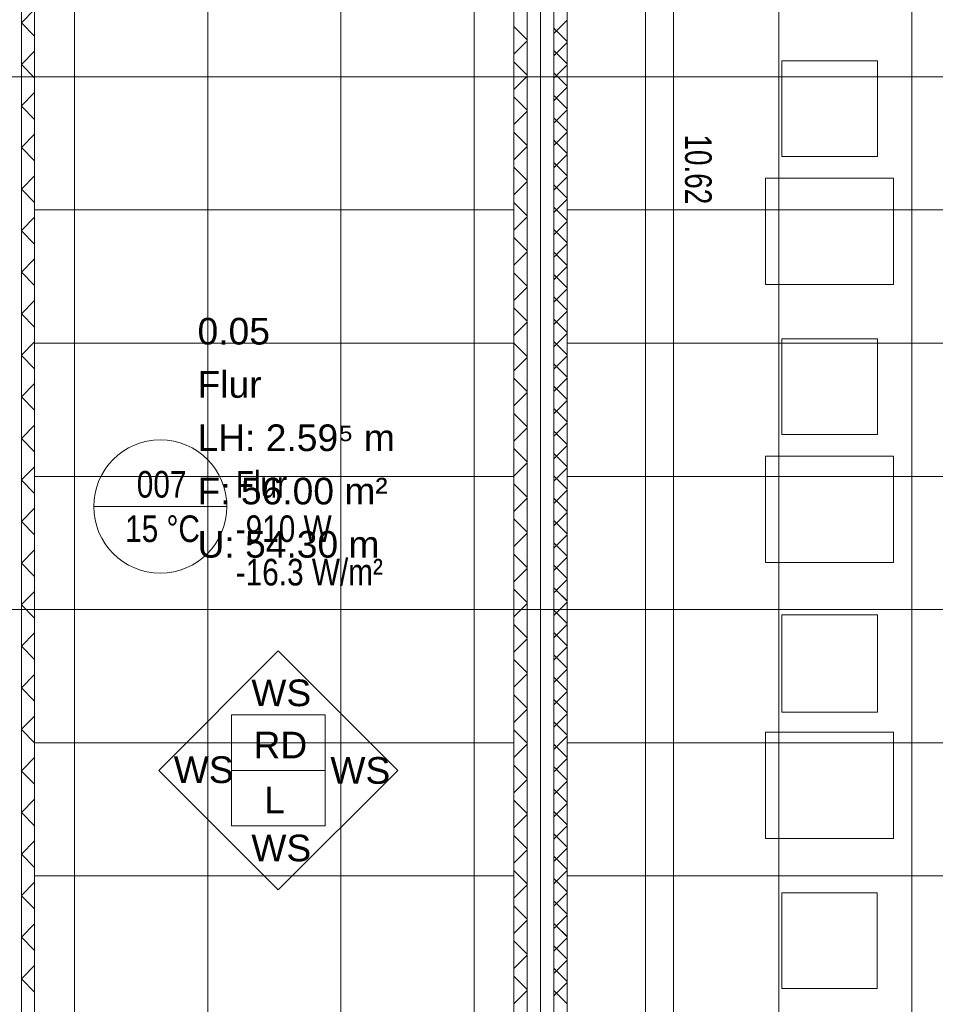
# Model space of a CAD drawing. Extents: x 229 to 926, y 37 to 878.
# Tile 175 of 194: x 504 to 590, y 478 to 571. Entities that reach past the tile are written whole.
import ezdxf
from ezdxf.lldxf.tags import DXFTag

# ---------------------------------------------------------------- set-up
doc = ezdxf.new("R2010")
doc.units = 0
doc.layers.get('0').update_dxf_attribs({"lineweight": 13})
doc.layers.add('A_BI_Innenwand', color=7, linetype='Continuous', lineweight=18, true_color=0x80ff80, plot=False)
doc.layers.add('A_BI_Raum', color=1, linetype='Continuous', lineweight=18, true_color=0xff0000)
for name, color, linetype, lineweight in [('Ausstattung', 7, 'Continuous', 25), ('Axen', 7, 'Continuous', 25), ('Axen-A03ENJ5PI0', 7, 'Continuous', 25), ('Beschriftung', 7, 'Continuous', 25), ('Beschriftung-A03ENJ5NI0', 7, 'Continuous', 25), ('Deckenspiegel', 7, 'Continuous', 25), ('Fullfläche', 7, 'Continuous', 25), ('Fullfläche-A03ENJ5QI0', 7, 'Continuous', 25), ('Maßlinien', 7, 'Continuous', 25), ('Maßlinien-A03ENJ5WI0', 7, 'Continuous', 25), ('Räume', 7, 'Continuous', 25), ('Räume-A03ENJ5RI0', 7, 'Continuous', 25), ('Wände', 7, 'Continuous', 25), ('Wände-A03ENJ5VI0', 7, 'Continuous', 25)]:
    doc.layers.add(name, color=color, linetype=linetype, lineweight=lineweight)
doc.styles.get("Standard").update_dxf_attribs({"font": 'arial.ttf'})
tags = doc.linetypes.add('ALL_S25', pattern=[0.001, 0, -0.001]).pattern_tags.tags
tags[6:7] = [DXFTag(74, 4), DXFTag(75, 0), DXFTag(340, '0'), DXFTag(46, 1.0), DXFTag(50, 0.0), DXFTag(44, 0.0), DXFTag(45, 0.0)]
tags[4:5] = [DXFTag(74, 4), DXFTag(75, 0), DXFTag(340, '0'), DXFTag(46, 1.0), DXFTag(50, 0.0), DXFTag(44, 0.0), DXFTag(45, 0.0)]
tags = doc.linetypes.add('ALL_S25-A03ENJ5XI0', pattern=[0.001, 0, -0.001]).pattern_tags.tags
tags[6:7] = [DXFTag(74, 4), DXFTag(75, 0), DXFTag(340, '0'), DXFTag(46, 1.0), DXFTag(50, 0.0), DXFTag(44, 0.0), DXFTag(45, 0.0)]
tags[4:5] = [DXFTag(74, 4), DXFTag(75, 0), DXFTag(340, '0'), DXFTag(46, 1.0), DXFTag(50, 0.0), DXFTag(44, 0.0), DXFTag(45, 0.0)]

# ---------------------------------------------------------------- blocks, each defined once
blk = doc.blocks.new('Referenz-A03ENJ5LI0', base_point=(255.728, 65.704))
at = {"layer": 'Ausstattung', "color": 0, "lineweight": -2}
for p, q in [((575.478, 557.868), (575.479, 566.842)), ((575.479, 566.842), (584.454, 566.841)), ((584.454, 566.841), (584.453, 557.866)), ((584.453, 557.866), (575.478, 557.868)), ((573.952, 545.845), (573.954, 555.836)), ((573.954, 555.836), (585.977, 555.834)), ((585.977, 555.834), (585.975, 545.843)), ((585.975, 545.843), (573.952, 545.845)), ((575.475, 531.79), (575.476, 540.764)), ((575.476, 540.764), (584.451, 540.763)), ((584.451, 540.763), (584.45, 531.788)), ((584.45, 531.788), (575.475, 531.79)), ((573.949, 519.767), (573.95, 529.758)), ((573.95, 529.758), (585.973, 529.756)), ((585.973, 529.756), (585.972, 519.765)), ((585.972, 519.765), (573.949, 519.767)), ((575.472, 505.712), (575.473, 514.856)), ((575.473, 514.856), (584.448, 514.855)), ((584.448, 514.855), (584.446, 505.71)), ((584.446, 505.71), (575.472, 505.712)), ((573.946, 493.858), (573.947, 503.849)), ((573.947, 503.849), (585.97, 503.847)), ((585.97, 503.847), (585.969, 493.857)), ((585.969, 493.857), (573.946, 493.858)), ((575.468, 479.803), (575.47, 488.778)), ((575.47, 488.778), (584.444, 488.777)), ((584.444, 488.777), (584.443, 479.802)), ((584.443, 479.802), (575.468, 479.803))]:
    blk.add_line(p, q, dxfattribs=at)
at = {"layer": 'Axen', "color": 0, "linetype": 'ALL_S25', "lineweight": -2, "ltscale": 0.13}
for p, q in [((552.834, 66.032), (552.834, 801.546)), ((735.547, 565.346), (301.703, 565.346)), ((735.547, 515.346), (301.693, 515.346))]:
    blk.add_line(p, q, dxfattribs=at)
at = {"layer": 'Beschriftung', "color": 0, "lineweight": -2}
for p, q in [((516.988, 500.261), (528.203, 511.472)), ((528.203, 511.472), (539.415, 500.257)), ((523.801, 500.259), (523.802, 505.459)), ((523.802, 505.459), (532.602, 505.458)), ((532.602, 505.458), (532.601, 500.258)), ((528.2, 489.046), (516.988, 500.261)), ((532.601, 500.258), (523.801, 500.259)), ((523.801, 495.059), (523.801, 500.259)), ((539.415, 500.257), (528.2, 489.046)), ((532.601, 500.258), (532.601, 495.058)), ((532.601, 495.058), (523.801, 495.059))]:
    blk.add_line(p, q, dxfattribs=at)
at = {"layer": 'Fullfläche', "color": 0, "lineweight": -2}
for p, q in [((504.084, 570.409), (505.334, 571.658)), ((504.084, 570.397), (505.334, 569.148)), ((555.334, 570.657), (554.332, 569.656)), ((551.584, 568.803), (550.334, 570.052)), ((554.329, 569.656), (554.083, 569.902)), ((554.329, 569.652), (554.083, 569.405)), ((555.334, 568.651), (554.332, 569.652)), ((551.584, 568.705), (550.334, 567.456)), ((555.334, 568.557), (554.332, 567.556)), ((504.084, 566.509), (505.334, 567.758)), ((554.329, 567.556), (554.083, 567.802)), ((554.329, 567.552), (554.083, 567.305)), ((555.334, 566.551), (554.332, 567.552)), ((504.084, 566.497), (505.334, 565.248)), ((551.584, 565.503), (550.334, 566.752)), ((555.334, 566.457), (554.332, 565.456)), ((554.329, 565.456), (554.083, 565.702)), ((551.584, 565.405), (550.334, 564.156)), ((554.329, 565.452), (554.083, 565.205)), ((555.334, 564.451), (554.332, 565.452)), ((504.084, 562.609), (505.334, 563.858)), ((555.334, 564.357), (554.332, 563.356)), ((551.584, 562.203), (550.334, 563.452)), ((554.329, 563.356), (554.083, 563.602)), ((554.329, 563.352), (554.083, 563.105)), ((555.334, 562.351), (554.332, 563.352)), ((504.084, 562.597), (505.334, 561.348)), ((551.584, 562.105), (550.334, 560.856)), ((555.334, 562.257), (554.332, 561.256)), ((554.33, 561.256), (554.083, 561.502)), ((554.33, 561.252), (554.083, 561.005)), ((555.334, 560.251), (554.332, 561.252)), ((504.084, 558.709), (505.334, 559.958)), ((551.584, 558.903), (550.334, 560.152)), ((555.334, 560.157), (554.332, 559.156)), ((554.33, 559.156), (554.083, 559.402)), ((554.33, 559.152), (554.083, 558.905)), ((555.334, 558.151), (554.332, 559.152)), ((504.084, 558.697), (505.334, 557.449)), ((551.584, 558.805), (550.334, 557.556)), ((554.33, 557.056), (554.083, 557.302)), ((555.334, 558.057), (554.332, 557.056)), ((551.584, 555.603), (550.334, 556.852)), ((554.33, 557.052), (554.083, 556.805)), ((555.334, 556.051), (554.332, 557.052)), ((504.084, 554.809), (505.334, 556.058)), ((551.584, 555.505), (550.334, 554.256)), ((555.334, 555.957), (554.332, 554.956)), ((504.084, 554.797), (505.334, 553.549)), ((554.33, 554.956), (554.083, 555.202)), ((554.33, 554.952), (554.083, 554.705)), ((555.334, 553.951), (554.332, 554.952)), ((551.584, 552.303), (550.334, 553.552)), ((555.334, 553.857), (554.332, 552.856)), ((554.33, 552.856), (554.083, 553.102)), ((554.33, 552.852), (554.083, 552.605)), ((555.334, 551.851), (554.332, 552.852)), ((504.084, 550.909), (505.334, 552.158)), ((551.584, 552.205), (550.334, 550.956)), ((555.334, 551.757), (554.332, 550.756)), ((504.084, 550.897), (505.334, 549.649)), ((554.33, 550.756), (554.083, 551.002)), ((554.33, 550.752), (554.083, 550.505)), ((555.334, 549.751), (554.332, 550.752)), ((551.584, 549.003), (550.334, 550.252)), ((551.584, 548.904), (550.334, 547.656)), ((554.33, 548.656), (554.083, 548.902)), ((555.334, 549.657), (554.332, 548.656)), ((504.084, 547.009), (505.334, 548.258)), ((554.33, 548.652), (554.083, 548.405)), ((555.334, 547.651), (554.332, 548.652)), ((555.334, 547.557), (554.332, 546.556)), ((504.084, 546.997), (505.334, 545.749)), ((551.584, 545.703), (550.334, 546.952)), ((554.33, 546.556), (554.083, 546.802)), ((554.33, 546.552), (554.083, 546.305)), ((555.334, 545.551), (554.332, 546.552)), ((551.584, 545.604), (550.334, 544.356)), ((555.334, 545.457), (554.332, 544.456)), ((504.084, 543.109), (505.334, 544.358)), ((554.33, 544.456), (554.083, 544.702)), ((554.33, 544.452), (554.083, 544.205)), ((555.334, 543.451), (554.332, 544.452)), ((551.584, 542.403), (550.334, 543.652)), ((555.334, 543.357), (554.332, 542.356)), ((504.084, 543.097), (505.334, 541.849)), ((554.33, 542.356), (554.083, 542.602)), ((551.584, 542.304), (550.334, 541.056)), ((554.33, 542.352), (554.083, 542.105)), ((555.334, 541.351), (554.332, 542.352)), ((555.334, 541.257), (554.332, 540.256)), ((504.084, 539.209), (505.334, 540.458)), ((551.584, 539.103), (550.334, 540.352)), ((554.33, 540.256), (554.083, 540.502)), ((554.33, 540.252), (554.083, 540.005)), ((555.334, 539.251), (554.332, 540.252)), ((504.084, 539.197), (505.334, 537.949)), ((551.584, 539.004), (550.334, 537.756)), ((555.334, 539.157), (554.332, 538.156)), ((554.33, 538.156), (554.083, 538.402)), ((554.33, 538.152), (554.083, 537.905)), ((555.334, 537.151), (554.332, 538.152)), ((551.584, 535.803), (550.334, 537.052)), ((555.334, 537.057), (554.332, 536.056)), ((504.084, 535.309), (505.334, 536.558)), ((554.33, 536.056), (554.083, 536.302)), ((554.33, 536.052), (554.083, 535.805)), ((555.334, 535.051), (554.332, 536.052)), ((504.084, 535.297), (505.334, 534.049)), ((551.584, 535.704), (550.334, 534.456)), ((554.33, 533.956), (554.083, 534.202)), ((555.334, 534.957), (554.332, 533.956)), ((551.584, 532.503), (550.334, 533.752)), ((554.33, 533.952), (554.083, 533.705)), ((555.334, 532.951), (554.332, 533.952)), ((504.084, 531.409), (505.334, 532.658)), ((551.584, 532.404), (550.334, 531.156)), ((555.334, 532.857), (554.332, 531.856)), ((504.084, 531.397), (505.334, 530.149)), ((554.33, 531.856), (554.083, 532.102)), ((554.33, 531.852), (554.083, 531.605)), ((555.334, 530.851), (554.332, 531.852)), ((551.584, 529.203), (550.334, 530.452)), ((555.334, 530.757), (554.332, 529.756)), ((554.33, 529.756), (554.083, 530.002)), ((554.33, 529.752), (554.083, 529.505)), ((555.334, 528.751), (554.332, 529.752)), ((504.084, 527.509), (505.334, 528.758)), ((551.584, 529.104), (550.334, 527.856)), ((555.334, 528.657), (554.332, 527.656)), ((554.33, 527.656), (554.083, 527.902)), ((554.33, 527.652), (554.083, 527.405)), ((555.334, 526.651), (554.332, 527.652)), ((504.084, 527.498), (505.334, 526.249)), ((551.584, 525.903), (550.334, 527.152)), ((551.584, 525.804), (550.334, 524.555)), ((554.33, 525.556), (554.083, 525.802)), ((555.334, 526.557), (554.332, 525.556)), ((504.084, 523.609), (505.334, 524.858)), ((554.33, 525.552), (554.083, 525.305)), ((555.334, 524.551), (554.332, 525.552)), ((555.334, 524.457), (554.332, 523.456)), ((504.084, 523.598), (505.334, 522.349)), ((551.584, 522.603), (550.334, 523.852)), ((554.33, 523.456), (554.083, 523.702)), ((554.33, 523.452), (554.083, 523.205)), ((555.334, 522.451), (554.332, 523.452)), ((551.584, 522.504), (550.334, 521.255)), ((555.334, 522.357), (554.332, 521.356)), ((554.33, 521.356), (554.083, 521.602)), ((554.33, 521.352), (554.083, 521.105)), ((555.334, 520.351), (554.332, 521.352)), ((504.084, 519.709), (505.334, 520.958)), ((551.584, 519.303), (550.334, 520.552)), ((555.334, 520.257), (554.332, 519.256)), ((504.084, 519.698), (505.334, 518.449)), ((554.33, 519.256), (554.083, 519.502)), ((551.584, 519.204), (550.334, 517.956)), ((554.33, 519.252), (554.083, 519.005)), ((555.334, 518.251), (554.332, 519.252)), ((555.334, 518.157), (554.332, 517.156)), ((504.084, 515.809), (505.334, 517.058)), ((551.584, 516.003), (550.334, 517.252)), ((554.33, 517.156), (554.083, 517.402)), ((554.33, 517.152), (554.083, 516.905)), ((555.334, 516.151), (554.332, 517.152)), ((504.084, 515.798), (505.334, 514.549)), ((551.584, 515.904), (550.334, 514.655)), ((555.334, 516.056), (554.332, 515.056)), ((554.33, 515.056), (554.083, 515.302)), ((554.33, 515.052), (554.083, 514.805)), ((555.334, 514.051), (554.332, 515.052)), ((551.584, 512.703), (550.334, 513.952)), ((555.334, 513.956), (554.332, 512.956)), ((504.084, 511.909), (505.334, 513.158)), ((554.33, 512.956), (554.083, 513.202)), ((554.33, 512.952), (554.083, 512.705)), ((555.334, 511.951), (554.332, 512.952)), ((504.084, 511.898), (505.334, 510.649)), ((551.584, 512.604), (550.334, 511.355)), ((554.33, 510.856), (554.083, 511.102)), ((555.334, 511.856), (554.332, 510.856)), ((551.584, 509.403), (550.334, 510.652)), ((554.33, 510.852), (554.083, 510.605)), ((555.334, 509.851), (554.332, 510.852)), ((504.084, 508.009), (505.334, 509.258)), ((551.584, 509.304), (550.334, 508.055)), ((555.334, 509.756), (554.332, 508.756)), ((554.33, 508.756), (554.083, 509.002)), ((554.33, 508.752), (554.083, 508.505)), ((555.334, 507.751), (554.332, 508.752)), ((504.084, 507.998), (505.334, 506.749)), ((551.584, 506.103), (550.334, 507.352)), ((555.334, 507.656), (554.332, 506.656)), ((554.33, 506.656), (554.083, 506.902)), ((554.33, 506.652), (554.083, 506.405)), ((555.334, 505.651), (554.332, 506.652)), ((551.584, 506.004), (550.334, 504.755)), ((555.334, 505.556), (554.332, 504.556)), ((504.084, 504.109), (505.334, 505.358)), ((554.33, 504.556), (554.083, 504.802)), ((554.33, 504.552), (554.083, 504.305)), ((555.334, 503.551), (554.332, 504.552)), ((504.084, 504.098), (505.334, 502.849)), ((551.584, 502.803), (550.334, 504.052)), ((551.584, 502.704), (550.334, 501.455)), ((554.33, 502.456), (554.083, 502.702)), ((555.334, 503.456), (554.332, 502.456)), ((554.33, 502.452), (554.083, 502.205)), ((555.334, 501.451), (554.332, 502.452)), ((504.084, 500.209), (505.334, 501.458)), ((555.334, 501.356), (554.332, 500.356)), ((504.084, 500.198), (505.334, 498.949)), ((551.584, 499.504), (550.334, 500.752)), ((554.33, 500.356), (554.083, 500.602)), ((554.33, 500.352), (554.083, 500.105)), ((555.334, 499.351), (554.332, 500.352)), ((551.584, 499.404), (550.334, 498.155)), ((555.334, 499.256), (554.332, 498.256)), ((554.33, 498.256), (554.083, 498.502)), ((554.33, 498.252), (554.083, 498.005)), ((555.334, 497.251), (554.332, 498.252)), ((504.084, 496.309), (505.334, 497.557)), ((551.584, 496.204), (550.334, 497.452)), ((555.334, 497.156), (554.332, 496.156)), ((504.084, 496.298), (505.334, 495.049)), ((554.33, 496.156), (554.083, 496.402)), ((551.584, 496.104), (550.334, 494.855)), ((554.33, 496.152), (554.083, 495.905)), ((555.334, 495.151), (554.332, 496.152)), ((555.334, 495.056), (554.332, 494.056)), ((504.084, 492.409), (505.334, 493.657)), ((551.584, 492.904), (550.334, 494.152)), ((554.33, 494.056), (554.083, 494.303)), ((554.33, 494.052), (554.083, 493.805)), ((555.334, 493.051), (554.332, 494.052)), ((551.584, 492.804), (550.334, 491.555)), ((555.334, 492.956), (554.332, 491.956)), ((504.084, 492.398), (505.334, 491.149)), ((554.33, 491.956), (554.083, 492.203)), ((554.33, 491.952), (554.083, 491.705)), ((555.334, 490.951), (554.332, 491.952)), ((551.584, 489.604), (550.334, 490.852)), ((555.334, 490.856), (554.332, 489.856)), ((504.084, 488.509), (505.334, 489.757)), ((554.33, 489.856), (554.083, 490.102)), ((554.33, 489.852), (554.083, 489.605)), ((555.334, 488.851), (554.332, 489.852)), ((551.584, 489.504), (550.334, 488.255)), ((504.084, 488.498), (505.334, 487.249)), ((554.33, 487.756), (554.083, 488.002)), ((555.334, 488.756), (554.332, 487.756)), ((551.584, 486.304), (550.334, 487.552)), ((554.33, 487.752), (554.083, 487.505)), ((555.334, 486.751), (554.332, 487.752)), ((551.584, 486.204), (550.334, 484.955)), ((555.334, 486.656), (554.332, 485.656)), ((504.084, 484.609), (505.334, 485.857)), ((554.33, 485.656), (554.083, 485.903)), ((554.33, 485.652), (554.083, 485.405)), ((555.334, 484.651), (554.332, 485.652)), ((504.084, 484.598), (505.334, 483.349)), ((551.584, 483.004), (550.334, 484.252)), ((555.334, 484.556), (554.332, 483.556)), ((554.33, 483.556), (554.083, 483.802)), ((554.33, 483.552), (554.083, 483.305)), ((555.334, 482.551), (554.332, 483.552)), ((551.584, 482.904), (550.334, 481.655)), ((555.334, 482.456), (554.332, 481.456)), ((504.084, 480.709), (505.334, 481.957)), ((554.33, 481.456), (554.083, 481.703)), ((554.33, 481.452), (554.083, 481.205)), ((555.334, 480.451), (554.332, 481.452)), ((504.084, 480.698), (505.334, 479.449)), ((551.584, 479.704), (550.334, 480.952)), ((551.584, 479.604), (550.334, 478.355)), ((554.33, 479.356), (554.083, 479.603)), ((555.334, 480.356), (554.332, 479.356)), ((554.33, 479.352), (554.083, 479.105)), ((555.334, 478.351), (554.332, 479.352))]:
    blk.add_line(p, q, dxfattribs=at)
at = {"layer": 'Maßlinien', "color": 0, "lineweight": -2}
for p, q in [((565.294, 662.847), (565.31, 562.437)), ((565.31, 562.437), (565.314, 540.603)), ((565.314, 540.603), (565.328, 450.443))]:
    blk.add_line(p, q, dxfattribs=at)
at = {"layer": 'Wände', "color": 0, "lineweight": -2}
for p, q in [((551.584, 450.441), (551.584, 665.346)), ((552.834, 450.441), (552.834, 665.346)), ((550.334, 453.041), (550.334, 664.546)), ((554.084, 450.441), (554.082, 664.082)), ((504.084, 400.446), (504.084, 630.246)), ((505.334, 630.246), (505.334, 540.146)), ((555.334, 565.346), (555.334, 615.346)), ((555.334, 450.441), (555.334, 565.346)), ((505.334, 540.146), (505.334, 450.441))]:
    blk.add_line(p, q, dxfattribs=at)
at = {"layer": 'Beschriftung', "color": 0, "lineweight": -2, "char_height": 2.5, "attachment_point": 1, "rotation": 359.99316}
for s, insert in [('{\\fArial;WS}', (525.673, 508.783)), ('{\\fArial;RD}', (525.877, 503.886)), ('{\\fArial;WS}', (518.389, 501.572)), ('{\\fArial;WS}', (533.095, 501.501)), ('{\\fArial;L}', (526.877, 498.718)), ('{\\fArial;WS}', (525.673, 494.225))]:
    blk.add_mtext(s, dxfattribs=dict(at, insert=insert))
at = {"layer": 'Maßlinien', "color": 0, "lineweight": -2, "insert": (568.893, 559.936), "char_height": 2.5, "attachment_point": 1, "rotation": 270.00899}
blk.add_mtext('{\\W0.75;\\fArial;10.62}', dxfattribs=at)
at = {"layer": 'Räume', "color": 0, "lineweight": -2, "char_height": 2.5, "attachment_point": 1, "rotation": 359.99316}
for s, insert in [('{\\fArial;0.05}', (520.628, 542.721)), ('{\\fArial;Flur}', (520.627, 537.721)), ('{\\fArial;LH: 2.59⁵ m}', (520.626, 532.721)), ('{\\fArial;F: 56.00 m²}', (520.626, 527.721)), ('{\\fArial;U: 54.30 m}', (520.625, 522.721))]:
    blk.add_mtext(s, dxfattribs=dict(at, insert=insert))
blk = doc.blocks.new('Referenz-A03ENJ62I0', base_point=(255.728, 65.706))
at = {"layer": 'Axen-A03ENJ5PI0', "color": 0, "linetype": 'ALL_S25-A03ENJ5XI0', "lineweight": -2, "ltscale": 0.13}
for p, q in [((552.833, 66.032), (552.833, 801.546)), ((735.547, 565.346), (301.703, 565.346)), ((735.547, 515.347), (301.693, 515.347))]:
    blk.add_line(p, q, dxfattribs=at)
at = {"layer": 'Beschriftung-A03ENJ5NI0', "color": 0, "lineweight": -2}
for p, q in [((516.988, 500.261), (528.203, 511.473)), ((528.203, 511.473), (539.414, 500.258)), ((523.801, 500.26), (523.802, 505.46)), ((523.802, 505.46), (532.602, 505.459)), ((532.602, 505.459), (532.601, 500.259)), ((528.199, 489.046), (516.988, 500.261)), ((523.8, 495.06), (523.801, 500.26)), ((532.601, 500.259), (523.801, 500.26)), ((539.414, 500.258), (528.199, 489.046)), ((532.601, 500.259), (532.6, 495.059)), ((532.6, 495.059), (523.8, 495.06))]:
    blk.add_line(p, q, dxfattribs=at)
at = {"layer": 'Deckenspiegel', "color": 0, "lineweight": -2}
for p, q in [((555.333, 417.847), (555.333, 662.846)), ((562.683, 662.846), (562.683, 417.847)), ((575.183, 662.846), (575.183, 417.847)), ((587.683, 662.846), (587.683, 417.847)), ((505.333, 169.347), (505.333, 661.346)), ((509.083, 169.347), (509.083, 661.346)), ((521.583, 169.347), (521.583, 661.346)), ((534.083, 169.347), (534.083, 661.346)), ((546.583, 169.347), (546.583, 661.346)), ((550.333, 661.346), (550.333, 169.347)), ((550.333, 565.346), (505.333, 565.347)), ((670.033, 565.346), (555.333, 565.347)), ((550.333, 552.846), (505.333, 552.847)), ((670.033, 552.846), (555.333, 552.847)), ((550.333, 540.346), (505.333, 540.347)), ((670.033, 540.346), (555.333, 540.347)), ((550.333, 527.847), (505.333, 527.847)), ((670.033, 527.846), (555.333, 527.847)), ((550.333, 515.347), (505.333, 515.347)), ((670.033, 515.346), (555.333, 515.347)), ((550.333, 502.847), (505.333, 502.847)), ((670.033, 502.846), (555.333, 502.847)), ((550.333, 490.347), (505.333, 490.347)), ((670.033, 490.346), (555.333, 490.347))]:
    blk.add_line(p, q, dxfattribs=at)
at = {"layer": 'Fullfläche-A03ENJ5QI0', "color": 0, "lineweight": -2}
for p, q in [((504.083, 570.41), (505.333, 571.659)), ((504.083, 570.397), (505.333, 569.149)), ((555.333, 570.657), (554.331, 569.656)), ((551.583, 568.803), (550.333, 570.052)), ((554.329, 569.656), (554.082, 569.903)), ((554.329, 569.652), (554.082, 569.406)), ((555.333, 568.651), (554.331, 569.652)), ((551.583, 568.705), (550.333, 567.456)), ((555.333, 568.557), (554.331, 567.556)), ((504.083, 566.51), (505.333, 567.759)), ((554.329, 567.556), (554.082, 567.803)), ((554.329, 567.552), (554.082, 567.306)), ((555.333, 566.551), (554.331, 567.552)), ((504.083, 566.498), (505.333, 565.249)), ((551.583, 565.503), (550.333, 566.752)), ((555.333, 566.457), (554.331, 565.456)), ((554.329, 565.456), (554.082, 565.703)), ((551.583, 565.405), (550.333, 564.156)), ((554.329, 565.452), (554.082, 565.206)), ((555.333, 564.451), (554.331, 565.452)), ((504.083, 562.61), (505.333, 563.858)), ((555.333, 564.357), (554.331, 563.356)), ((551.583, 562.203), (550.333, 563.452)), ((554.329, 563.356), (554.082, 563.603)), ((554.329, 563.352), (554.082, 563.106)), ((555.333, 562.351), (554.331, 563.352)), ((504.083, 562.598), (505.333, 561.349)), ((551.583, 562.105), (550.333, 560.856)), ((555.333, 562.257), (554.331, 561.256)), ((554.329, 561.256), (554.082, 561.503)), ((554.329, 561.252), (554.082, 561.006)), ((555.333, 560.251), (554.331, 561.252)), ((504.083, 558.71), (505.333, 559.959)), ((551.583, 558.903), (550.333, 560.152)), ((555.333, 560.157), (554.331, 559.156)), ((554.329, 559.156), (554.082, 559.403)), ((554.329, 559.152), (554.082, 558.906)), ((555.333, 558.151), (554.331, 559.152)), ((504.083, 558.698), (505.333, 557.449)), ((551.583, 558.805), (550.333, 557.556)), ((554.329, 557.056), (554.083, 557.303)), ((555.333, 558.057), (554.331, 557.056)), ((551.583, 555.603), (550.333, 556.852)), ((554.329, 557.052), (554.083, 556.806)), ((555.333, 556.051), (554.331, 557.052)), ((504.083, 554.81), (505.333, 556.058)), ((551.583, 555.505), (550.333, 554.256)), ((555.333, 555.957), (554.331, 554.956)), ((504.083, 554.798), (505.333, 553.549)), ((554.329, 554.956), (554.083, 555.203)), ((554.329, 554.952), (554.083, 554.706)), ((555.333, 553.951), (554.331, 554.952)), ((551.583, 552.303), (550.333, 553.552)), ((555.333, 553.857), (554.331, 552.856)), ((554.329, 552.856), (554.083, 553.103)), ((554.329, 552.852), (554.083, 552.606)), ((555.333, 551.851), (554.331, 552.852)), ((504.083, 550.91), (505.333, 552.158)), ((551.583, 552.205), (550.333, 550.956)), ((555.333, 551.757), (554.331, 550.756)), ((504.083, 550.898), (505.333, 549.649)), ((554.329, 550.756), (554.083, 551.003)), ((554.329, 550.752), (554.083, 550.506)), ((555.333, 549.751), (554.331, 550.752)), ((551.583, 549.003), (550.333, 550.252)), ((551.583, 548.905), (550.333, 547.656)), ((554.329, 548.656), (554.083, 548.903)), ((555.333, 549.657), (554.331, 548.656)), ((504.083, 547.01), (505.333, 548.258)), ((554.329, 548.652), (554.083, 548.406)), ((555.333, 547.651), (554.331, 548.652)), ((555.333, 547.557), (554.331, 546.556)), ((504.083, 546.998), (505.333, 545.749)), ((551.583, 545.703), (550.333, 546.952)), ((554.329, 546.556), (554.083, 546.803)), ((554.329, 546.552), (554.083, 546.306)), ((555.333, 545.551), (554.331, 546.552)), ((551.583, 545.605), (550.333, 544.356)), ((555.333, 545.457), (554.331, 544.456)), ((504.083, 543.11), (505.333, 544.358)), ((554.329, 544.456), (554.083, 544.703)), ((554.329, 544.452), (554.083, 544.206)), ((555.333, 543.451), (554.331, 544.452)), ((551.583, 542.404), (550.333, 543.652)), ((555.333, 543.357), (554.331, 542.356)), ((504.083, 543.098), (505.333, 541.849)), ((554.329, 542.356), (554.083, 542.603)), ((551.583, 542.305), (550.333, 541.056)), ((554.329, 542.352), (554.083, 542.106)), ((555.333, 541.351), (554.331, 542.352)), ((555.333, 541.257), (554.331, 540.256)), ((504.083, 539.21), (505.333, 540.458)), ((551.583, 539.104), (550.333, 540.352)), ((554.329, 540.256), (554.083, 540.503)), ((554.329, 540.252), (554.083, 540.006)), ((555.333, 539.251), (554.331, 540.252)), ((504.083, 539.198), (505.333, 537.949)), ((551.583, 539.005), (550.333, 537.756)), ((555.333, 539.157), (554.331, 538.156)), ((554.329, 538.156), (554.083, 538.403)), ((554.329, 538.152), (554.083, 537.906)), ((555.333, 537.151), (554.331, 538.152)), ((551.583, 535.804), (550.333, 537.052)), ((555.333, 537.057), (554.331, 536.056)), ((504.083, 535.31), (505.333, 536.558)), ((554.329, 536.056), (554.083, 536.303)), ((554.329, 536.052), (554.083, 535.806)), ((555.333, 535.051), (554.331, 536.052)), ((504.083, 535.298), (505.333, 534.049)), ((551.583, 535.705), (550.333, 534.456)), ((554.329, 533.956), (554.083, 534.203)), ((555.333, 534.957), (554.332, 533.956)), ((551.583, 532.504), (550.333, 533.752)), ((554.329, 533.952), (554.083, 533.706)), ((555.333, 532.951), (554.332, 533.952)), ((504.083, 531.409), (505.333, 532.658)), ((551.583, 532.405), (550.333, 531.156)), ((555.333, 532.857), (554.332, 531.856)), ((504.083, 531.398), (505.333, 530.149)), ((554.329, 531.856), (554.083, 532.103)), ((554.329, 531.852), (554.083, 531.606)), ((555.333, 530.851), (554.332, 531.852)), ((551.583, 529.204), (550.333, 530.452)), ((555.333, 530.757), (554.332, 529.756)), ((554.329, 529.756), (554.083, 530.003)), ((554.329, 529.752), (554.083, 529.506)), ((555.333, 528.751), (554.332, 529.752)), ((504.083, 527.509), (505.333, 528.758)), ((551.583, 529.105), (550.333, 527.856)), ((555.333, 528.657), (554.332, 527.656)), ((554.33, 527.656), (554.083, 527.903)), ((554.33, 527.652), (554.083, 527.406)), ((555.333, 526.651), (554.332, 527.652)), ((504.083, 527.498), (505.333, 526.249)), ((551.583, 525.904), (550.333, 527.152)), ((551.583, 525.805), (550.333, 524.556)), ((554.33, 525.556), (554.083, 525.803)), ((555.333, 526.557), (554.332, 525.556)), ((504.083, 523.609), (505.333, 524.858)), ((554.33, 525.552), (554.083, 525.306)), ((555.333, 524.551), (554.332, 525.552)), ((555.333, 524.457), (554.332, 523.456)), ((504.083, 523.598), (505.333, 522.349)), ((551.583, 522.604), (550.333, 523.852)), ((554.33, 523.456), (554.083, 523.703)), ((554.33, 523.452), (554.083, 523.206)), ((555.333, 522.452), (554.332, 523.452)), ((551.583, 522.505), (550.333, 521.256)), ((555.333, 522.357), (554.332, 521.356)), ((554.33, 521.356), (554.083, 521.603)), ((554.33, 521.352), (554.083, 521.106)), ((555.333, 520.352), (554.332, 521.352)), ((504.083, 519.709), (505.333, 520.958)), ((551.583, 519.304), (550.333, 520.552)), ((555.333, 520.257), (554.332, 519.256)), ((504.083, 519.698), (505.333, 518.449)), ((554.33, 519.256), (554.083, 519.503)), ((551.583, 519.205), (550.333, 517.956)), ((554.33, 519.252), (554.083, 519.006)), ((555.333, 518.252), (554.332, 519.252)), ((555.333, 518.157), (554.332, 517.156)), ((504.083, 515.809), (505.333, 517.058)), ((551.583, 516.004), (550.333, 517.253)), ((554.33, 517.156), (554.083, 517.403)), ((554.33, 517.152), (554.083, 516.906)), ((555.333, 516.152), (554.332, 517.152)), ((504.083, 515.798), (505.333, 514.549)), ((551.583, 515.905), (550.333, 514.656)), ((555.333, 516.057), (554.332, 515.056)), ((554.33, 515.056), (554.083, 515.303)), ((554.33, 515.052), (554.083, 514.806)), ((555.333, 514.052), (554.332, 515.052)), ((551.583, 512.704), (550.333, 513.953)), ((555.333, 513.957), (554.332, 512.956)), ((504.083, 511.909), (505.333, 513.158)), ((554.33, 512.956), (554.083, 513.203)), ((554.33, 512.952), (554.083, 512.706)), ((555.333, 511.952), (554.332, 512.952)), ((504.083, 511.898), (505.333, 510.649)), ((551.583, 512.605), (550.333, 511.356)), ((554.33, 510.856), (554.083, 511.103)), ((555.333, 511.857), (554.332, 510.856)), ((551.583, 509.404), (550.333, 510.653)), ((554.33, 510.852), (554.083, 510.606)), ((555.333, 509.852), (554.332, 510.852)), ((504.083, 508.009), (505.333, 509.258)), ((551.583, 509.305), (550.333, 508.056)), ((555.333, 509.757), (554.332, 508.756)), ((554.33, 508.756), (554.083, 509.003)), ((554.33, 508.752), (554.083, 508.506)), ((555.333, 507.752), (554.332, 508.752)), ((504.083, 507.998), (505.333, 506.75)), ((551.583, 506.104), (550.333, 507.353)), ((555.333, 507.657), (554.332, 506.656)), ((554.33, 506.656), (554.083, 506.903)), ((554.33, 506.652), (554.083, 506.406)), ((555.333, 505.652), (554.332, 506.652)), ((551.583, 506.005), (550.333, 504.756)), ((555.333, 505.557), (554.332, 504.556)), ((504.083, 504.109), (505.333, 505.358)), ((554.33, 504.556), (554.083, 504.803)), ((554.33, 504.552), (554.083, 504.306)), ((555.333, 503.552), (554.332, 504.552)), ((504.083, 504.098), (505.333, 502.849)), ((551.583, 502.804), (550.333, 504.053)), ((551.583, 502.705), (550.333, 501.456)), ((554.33, 502.456), (554.083, 502.703)), ((555.333, 503.457), (554.332, 502.456)), ((554.33, 502.452), (554.083, 502.206)), ((555.333, 501.452), (554.332, 502.452)), ((504.083, 500.209), (505.333, 501.458)), ((555.333, 501.357), (554.332, 500.356)), ((504.083, 500.198), (505.333, 498.95)), ((551.583, 499.504), (550.333, 500.753)), ((554.33, 500.356), (554.083, 500.603)), ((554.33, 500.352), (554.083, 500.106)), ((555.333, 499.352), (554.332, 500.352)), ((551.583, 499.404), (550.333, 498.156)), ((555.333, 499.257), (554.332, 498.256)), ((554.33, 498.256), (554.083, 498.503)), ((554.33, 498.252), (554.083, 498.006)), ((555.333, 497.252), (554.332, 498.252)), ((504.083, 496.309), (505.333, 497.558)), ((551.583, 496.204), (550.333, 497.453)), ((555.333, 497.157), (554.332, 496.156)), ((504.083, 496.298), (505.333, 495.05)), ((554.33, 496.156), (554.083, 496.403)), ((551.583, 496.105), (550.333, 494.856)), ((554.33, 496.152), (554.083, 495.906)), ((555.333, 495.152), (554.332, 496.152)), ((555.333, 495.057), (554.332, 494.056)), ((504.083, 492.409), (505.333, 493.658)), ((551.583, 492.904), (550.333, 494.153)), ((554.33, 494.056), (554.083, 494.303)), ((554.33, 494.052), (554.083, 493.806)), ((555.333, 493.052), (554.332, 494.052)), ((551.583, 492.804), (550.333, 491.556)), ((555.333, 492.957), (554.332, 491.956)), ((504.083, 492.398), (505.333, 491.15)), ((554.33, 491.956), (554.083, 492.203)), ((554.33, 491.952), (554.083, 491.706)), ((555.333, 490.952), (554.332, 491.952)), ((551.583, 489.604), (550.333, 490.853)), ((555.333, 490.857), (554.332, 489.856)), ((504.083, 488.509), (505.333, 489.758)), ((554.33, 489.856), (554.083, 490.103)), ((554.33, 489.852), (554.083, 489.606)), ((555.333, 488.852), (554.332, 489.852)), ((551.583, 489.504), (550.333, 488.256)), ((504.083, 488.498), (505.333, 487.25)), ((554.33, 487.756), (554.083, 488.003)), ((555.333, 488.757), (554.332, 487.756)), ((551.583, 486.304), (550.333, 487.553)), ((554.33, 487.752), (554.083, 487.506)), ((555.333, 486.752), (554.332, 487.752)), ((551.583, 486.204), (550.333, 484.956)), ((555.333, 486.657), (554.332, 485.656)), ((504.083, 484.609), (505.333, 485.858)), ((554.33, 485.656), (554.083, 485.903)), ((554.33, 485.652), (554.083, 485.406)), ((555.333, 484.652), (554.332, 485.652)), ((504.083, 484.599), (505.333, 483.35)), ((551.583, 483.004), (550.333, 484.253)), ((555.333, 484.557), (554.332, 483.556)), ((554.33, 483.556), (554.083, 483.803)), ((554.33, 483.552), (554.083, 483.306)), ((555.333, 482.552), (554.332, 483.552)), ((551.583, 482.904), (550.333, 481.656)), ((555.333, 482.457), (554.332, 481.456)), ((504.083, 480.709), (505.333, 481.958)), ((554.33, 481.456), (554.083, 481.703)), ((554.33, 481.452), (554.083, 481.206)), ((555.333, 480.452), (554.332, 481.452)), ((504.083, 480.699), (505.333, 479.45)), ((551.583, 479.704), (550.333, 480.953)), ((551.583, 479.604), (550.333, 478.356)), ((554.33, 479.357), (554.083, 479.603)), ((555.333, 480.357), (554.332, 479.357)), ((554.33, 479.352), (554.083, 479.106)), ((555.333, 478.352), (554.332, 479.352))]:
    blk.add_line(p, q, dxfattribs=at)
at = {"layer": 'Maßlinien-A03ENJ5WI0', "color": 0, "lineweight": -2}
for p, q in [((565.294, 662.848), (565.31, 562.437)), ((565.31, 562.437), (565.313, 540.604)), ((565.313, 540.604), (565.327, 450.443))]:
    blk.add_line(p, q, dxfattribs=at)
at = {"layer": 'Wände-A03ENJ5VI0', "color": 0, "lineweight": -2}
for p, q in [((551.583, 450.441), (551.583, 665.346)), ((552.833, 450.442), (552.833, 665.346)), ((550.333, 453.042), (550.333, 664.546)), ((554.083, 450.442), (554.082, 664.082)), ((504.083, 400.446), (504.083, 630.246)), ((505.333, 630.246), (505.333, 540.146)), ((555.333, 565.346), (555.333, 615.346)), ((555.333, 450.442), (555.333, 565.346)), ((505.333, 540.146), (505.333, 450.442))]:
    blk.add_line(p, q, dxfattribs=at)
at = {"layer": 'Beschriftung-A03ENJ5NI0', "color": 0, "lineweight": -2, "char_height": 2.49999, "attachment_point": 1, "rotation": 359.99316}
for s, insert in [('{\\fArial;WS}', (525.673, 508.784)), ('{\\fArial;RD}', (525.877, 503.886)), ('{\\fArial;WS}', (518.388, 501.572)), ('{\\fArial;WS}', (533.094, 501.502)), ('{\\fArial;L}', (526.876, 498.718)), ('{\\fArial;WS}', (525.673, 494.225))]:
    blk.add_mtext(s, dxfattribs=dict(at, insert=insert))
at = {"layer": 'Maßlinien-A03ENJ5WI0', "color": 0, "lineweight": -2, "insert": (568.893, 559.937), "char_height": 2.49999, "attachment_point": 1, "rotation": 270.00899}
blk.add_mtext('{\\W0.75;\\fArial;10.62}', dxfattribs=at)
at = {"layer": 'Räume-A03ENJ5RI0', "color": 0, "lineweight": -2, "char_height": 2.49999, "attachment_point": 1, "rotation": 359.99316}
for s, insert in [('{\\fArial;0.05}', (520.627, 542.722)), ('{\\fArial;Flur}', (520.627, 537.722)), ('{\\fArial;LH: 2.59⁵ m}', (520.626, 532.722)), ('{\\fArial;F: 56.00 m²}', (520.626, 527.722)), ('{\\fArial;U: 54.30 m}', (520.625, 522.722))]:
    blk.add_mtext(s, dxfattribs=dict(at, insert=insert))
blk = doc.blocks.new('Wand-A03ENJ66I0', base_point=(550.327, 169.344))
at = {"color": 0, "linetype": 'ByBlock', "lineweight": -2, "ltscale": 0.18}
for p, q in [((550.327, 661.344), (550.327, 450.441)), ((555.333, 661.344), (555.33, 450.441))]:
    blk.add_line(p, q, dxfattribs=at)
blk = doc.blocks.new('Wand-A03ENJ6CI0', base_point=(500.333, 169.345))
at = {"color": 0, "linetype": 'ByBlock', "lineweight": -2, "ltscale": 0.18}
blk.add_line((505.33, 400.446), (505.332, 630.245), dxfattribs=at)
blk = doc.blocks.new('Flur-A03ENJ90I0', base_point=(509.53, 517.418))
at = {"color": 0, "linetype": 'ByBlock', "lineweight": -2, "ltscale": 0.18}
blk.add_line((510.881, 525.018), (523.381, 525.018), dxfattribs=at)
blk.add_circle((517.131, 525.018), 6.25, dxfattribs=at)
at = {"color": 0, "linetype": 'ByBlock', "lineweight": -2, "ltscale": 0.18, "char_height": 2.5, "attachment_point": 1}
for s, insert in [('{\\W0.8;\\fArial;Flur}', (524.214, 528.352)), ('{\\W0.8;\\fArial;007}', (514.922, 528.352)), ('{\\W0.8;\\fArial;15 °C}', (513.83, 524.185)), ('{\\W0.8;\\fArial;-910 W}', (524.214, 524.185)), ('{\\W0.8;\\fArial;-16.3 W/m²}', (524.214, 520.11))]:
    blk.add_mtext(s, dxfattribs=dict(at, insert=insert))

msp = doc.modelspace()

# ---------------------------------------------------------------- block references
at = {"color": 251, "lineweight": 13, "ltscale": 0.13, "true_color": 0x606060}
for name, p in [('Referenz-A03ENJ5LI0', (255.728, 65.704)), ('Referenz-A03ENJ62I0', (255.728, 65.706))]:
    msp.add_blockref(name, p, dxfattribs=at)
at = {"layer": 'A_BI_Innenwand', "ltscale": 0.18}
for name, p in [('Wand-A03ENJ6CI0', (500.333, 169.345)), ('Wand-A03ENJ66I0', (550.327, 169.344))]:
    msp.add_blockref(name, p, dxfattribs=at)
at = {"layer": 'A_BI_Raum', "ltscale": 0.18}
msp.add_blockref('Flur-A03ENJ90I0', (509.53, 517.418), dxfattribs=at)

doc.saveas('drawing.dxf')
